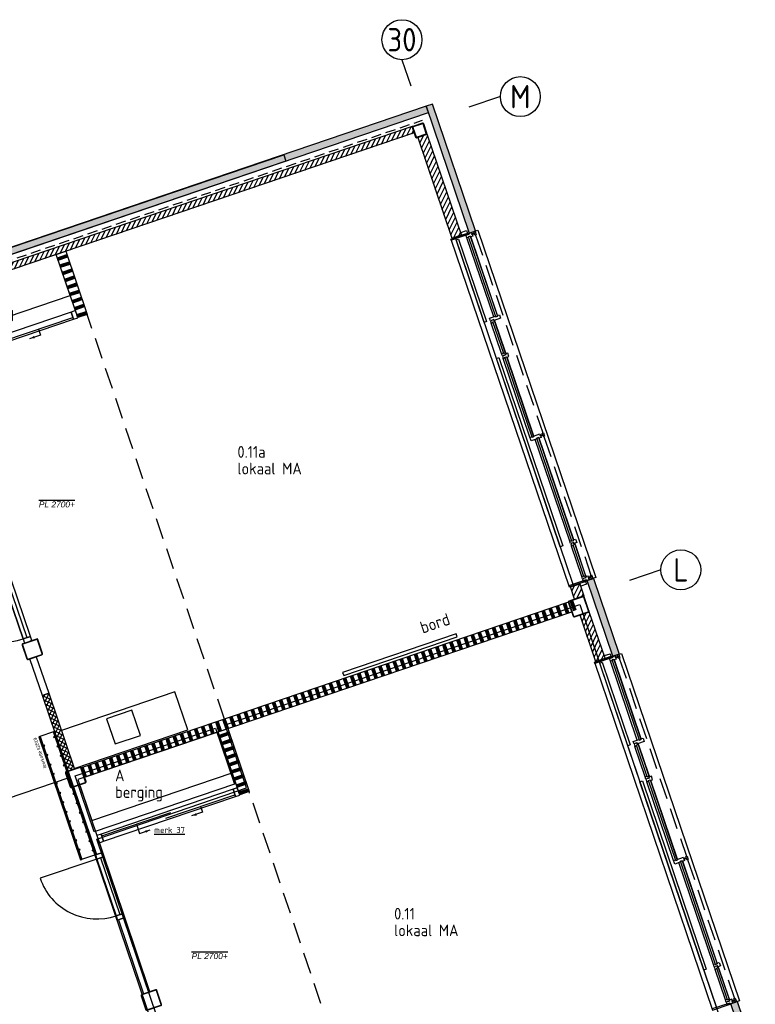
# Model space of a CAD drawing. Header units: millimetres. Extents: x -30480 to 214890, y -181324 to 108676.
# Tile 13 of 48: x 44248 to 55294, y -125014 to -110236. Entities that reach past the tile are written whole.
import ezdxf
from ezdxf.enums import TextEntityAlignment as Align
from ezdxf.xclip import XClip

# ---------------------------------------------------------------- set-up
doc = ezdxf.new("R2010")
doc.units = ezdxf.units.MM
doc.header["$LTSCALE"] = 100
doc.header["$XCLIPFRAME"] = 2
for name, pattern in [('082403 X-ref$0$DASHDOT2', [12.7, 6.35, -3.175, 0, -3.175]), ('082403 X-ref$0$DASHED', [0.75, 0.5, -0.25]), ('082403 X-ref$0$DASHED2', [9.525, 6.35, -3.175]), ('082403 X-ref$0$HIDDEN2', [4.7625, 3.175, -1.5875])]:
    doc.linetypes.add(name, pattern=pattern)
for name, color, linetype in [('082403 X-ref$0$bib', 253, 'Continuous'), ('082403 X-ref$0$BiKoz-Draai-Az', 253, 'Continuous'), ('082403 X-ref$0$BiKoz-Hout-Az', 253, 'Continuous'), ('082403 X-ref$0$BiKoz-Hout-Drs', 253, 'Continuous'), ('082403 X-ref$0$BiWand-Alg-Arc', 8, 'Continuous'), ('082403 X-ref$0$BiWand-Bakst-Drs', 253, 'Continuous'), ('082403 X-ref$0$BiWand-Syst-Drs', 253, 'Continuous'), ('082403 X-ref$0$BuKoz-Alum-Az', 253, 'Continuous'), ('082403 X-ref$0$BuWand-Alg-Arc', 253, 'Continuous'), ('082403 X-ref$0$BuWand-Bakst-Drs', 253, 'Continuous'), ('082403 X-ref$0$Construct-Beton-Drs', 253, 'Continuous'), ('082403 X-ref$0$Construct-Staal-Drs', 253, 'Continuous'), ('082403 X-ref$0$DIM25', 8, 'Continuous'), ('082403 X-ref$0$Hulplaag-Alg-Az', 253, 'Continuous'), ('082403 X-ref$0$Inricht-Alg-Az', 253, 'Continuous'), ('082403 X-ref$0$kozijn', 8, 'Continuous'), ('082403 X-ref$0$kozijn1', 8, 'Continuous'), ('082403 X-ref$0$MTXT18-100', 253, 'Continuous'), ('082403 X-ref$0$MTXT25-1', 253, 'Continuous'), ('082403 X-ref$0$MTXT35-1', 253, 'Continuous'), ('082403 X-ref$0$nieuw uitzet', 253, 'Continuous'), ('082403 X-ref$0$Plafond-Hout-Drs', 8, 'Continuous'), ('082403 X-ref$0$Stramien-Alg-Az', 9, '082403 X-ref$0$DASHDOT2'), ('082403 X-ref$0$Stramien-Alg-Drs', 8, 'Continuous'), ('082403 X-ref$0$Stramien-Alg-Txt', 253, 'Continuous'), ('082403 X-ref$0$TXT18', 253, 'Continuous')]:
    doc.layers.add(name, color=color, linetype=linetype)
doc.layers.add('082403 X-ref$0$Opp ma', color=8, linetype='Continuous', plot=False)
doc.styles.add('082403 X-ref$0$BOS', font='isocp.shx')
doc.styles.add('082403 X-ref$0$BOS3', font='isocp.shx')
doc.styles.add('082403 X-ref$0$Standard', font='isocp.shx')

# ---------------------------------------------------------------- blocks, each defined once
blk = doc.blocks.new('082403 X-ref$0$binkozdeur1034')
at = {"layer": '082403 X-ref$0$BiKoz-Draai-Az'}
blk.add_lwpolyline([(967, 0), (67, 0), (67, -900, 0.414214)], format="xyb", close=True, dxfattribs=at)
at = {"layer": '082403 X-ref$0$BiKoz-Hout-Az'}
blk.add_line((67, 57), (967, 57), dxfattribs=at)
blk.add_lwpolyline([(67, 0), (967, 0), (967, 114), (67, 114)], close=True, dxfattribs=at)
at = {"layer": '082403 X-ref$0$BiKoz-Hout-Drs'}
for points in [[(0, 0), (67, 0), (67, 114), (0, 114)], [(967, 0), (1034, 0), (1034, 114), (967, 114)]]:
    blk.add_lwpolyline(points, close=True, dxfattribs=at)
blk = doc.blocks.new('082403 X-ref$0$kapstok leerkotte 25x')
at = {"layer": '082403 X-ref$0$Inricht-Alg-Az'}
for points in [[(20, 1950), (0, 1950)], [(0, 1950), (250, 1950)], [(230, 0), (230, 1950)], [(230, 1950), (250, 1950)], [(250, 0), (250, 1950)], [(0, 0), (250, 0)]]:
    blk.add_lwpolyline(points, dxfattribs=at)
at = {"layer": '082403 X-ref$0$Inricht-Alg-Az', "color": 9}
for points in [[(20, 1950), (20, 0), (0, 0), (0, 1950)], [(20, 1870), (40, 1870), (40, 1880), (20, 1880)], [(20, 1720), (40, 1720), (40, 1730), (20, 1730)], [(20, 1570), (40, 1570), (40, 1580), (20, 1580)], [(20, 1420), (40, 1420), (40, 1430), (20, 1430)], [(20, 1270), (40, 1270), (40, 1280), (20, 1280)], [(20, 1120), (40, 1120), (40, 1130), (20, 1130)], [(20, 970), (40, 970), (40, 980), (20, 980)], [(20, 820), (40, 820), (40, 830), (20, 830)], [(20, 670), (40, 670), (40, 680), (20, 680)], [(20, 520), (40, 520), (40, 530), (20, 530)], [(20, 370), (40, 370), (40, 380), (20, 380)], [(20, 220), (40, 220), (40, 230), (20, 230)], [(20, 70), (40, 70), (40, 80), (20, 80)]]:
    blk.add_lwpolyline(points, close=True, dxfattribs=at)
blk.add_lwpolyline([(20, 0), (20, 1950)], dxfattribs=at)
at = {"layer": '082403 X-ref$0$Inricht-Alg-Az'}
for points in [[(230, 1950), (230, 0), (250, 0), (250, 1950)], [(210, 1795), (230, 1795), (230, 1805), (210, 1805)], [(210, 1645), (230, 1645), (230, 1655), (210, 1655)], [(210, 1495), (230, 1495), (230, 1505), (210, 1505)], [(210, 1345), (230, 1345), (230, 1355), (210, 1355)], [(210, 1195), (230, 1195), (230, 1205), (210, 1205)], [(210, 1045), (230, 1045), (230, 1055), (210, 1055)], [(210, 895), (230, 895), (230, 905), (210, 905)], [(210, 745), (230, 745), (230, 755), (210, 755)], [(210, 595), (230, 595), (230, 605), (210, 605)], [(210, 445), (230, 445), (230, 455), (210, 455)], [(210, 295), (230, 295), (230, 305), (210, 305)], [(210, 145), (230, 145), (230, 155), (210, 155)]]:
    blk.add_lwpolyline(points, close=True, dxfattribs=at)
at = {"layer": '082403 X-ref$0$Hulplaag-Alg-Az', "insert": (337, 471), "char_height": 50, "width": 1235.48, "attachment_point": 1, "rotation": 270, "style": '082403 X-ref$0$Standard'}
blk.add_mtext('{\\fArial|b0|i0|c0|p34;leerkotte k2519}', dxfattribs=at)
blk = doc.blocks.new('082403 X-ref$0$binkozschuif')
at = {"layer": '082403 X-ref$0$BiKoz-Hout-Az', "linetype": 'Continuous'}
for p, q in [((67, 85), (1163, 85)), ((1063, 28), (2158, 28))]:
    blk.add_line(p, q, dxfattribs=at)
at = {"layer": '082403 X-ref$0$BiKoz-Hout-Az'}
for p, q in [((615, 85), (615, -65)), ((1610, 28), (1610, -65)), ((615, -65), (785, -65)), ((1610, -65), (1440, -65))]:
    blk.add_line(p, q, dxfattribs=at)
blk.add_lwpolyline([(67, 0), (2158, 0), (2158, 114), (67, 114)], close=True, dxfattribs=at)
for points in [[(785, -65, 0, 37.5, 0), (710, -65, 37.5, 37.5, 0)], [(1440, -65, 0, 37.5, 0), (1515, -65, 37.5, 37.5, 0)]]:
    blk.add_lwpolyline(points, format="xyseb", dxfattribs=at)
at = {"layer": '082403 X-ref$0$BiKoz-Hout-Drs'}
for points in [[(0, 0), (67, 0), (67, 114), (0, 114)], [(2158, 0), (2225, 0), (2225, 114), (2158, 114)]]:
    blk.add_lwpolyline(points, close=True, dxfattribs=at)
blk = doc.blocks.new('082403 X-ref$0$spoelblok1800x600')
at = {"layer": '082403 X-ref$0$Inricht-Alg-Az', "linetype": 'Continuous'}
blk.add_lwpolyline([(1800, 0), (1800, 600), (0, 600), (0, 0)], close=True, dxfattribs=at)
at = {"layer": '082403 X-ref$0$Inricht-Alg-Az', "linetype": 'Continuous', "ltscale": 0.5}
blk.add_lwpolyline([(700, 50), (1100, 50), (1100, 450), (700, 450)], close=True, dxfattribs=at)
blk = doc.blocks.new('082403 X-ref$0$dtboord02')
at = {"layer": '082403 X-ref$0$Inricht-Alg-Az'}
blk.add_lwpolyline([(0, -50), (1800, -50), (1800, 0), (0, 0)], close=True, dxfattribs=at)
at = {"layer": '082403 X-ref$0$MTXT18-100', "style": '082403 X-ref$0$BOS3'}
blk.add_text('bord', height=180, rotation=180, dxfattribs=at).set_placement((475, -212))
blk = doc.blocks.new('082403 X-ref$0$_K180x10')
at = {"layer": '082403 X-ref$0$Construct-Staal-Drs'}
for points in [[(75, 90), (-75, 90, 0.414214), (-90, 75), (-90, -75, 0.414214), (-75, -90), (75, -90, 0.414214), (90, -75), (90, 75, 0.414214)], [(75, 80), (-75, 80, 0.414214), (-80, 75), (-80, -75, 0.414214), (-75, -80), (75, -80, 0.414214), (80, -75), (80, 75, 0.414214)]]:
    blk.add_lwpolyline(points, format="xyb", close=True, dxfattribs=at)
blk = doc.blocks.new('082403 X-ref$0$ruimtenummer met m2_1')
at = {"layer": '082403 X-ref$0$MTXT25-1', "style": '082403 X-ref$0$BOS'}
blk.add_attdef('OPPERVLAKTE', (0, 498), '', height=250, dxfattribs=at)
at = {"layer": '082403 X-ref$0$MTXT35-1', "style": '082403 X-ref$0$BOS'}
for tag, p in [('RUIMTENUMMER', (-8, 1448)), ('RUIMTENAAM', (-8, 948))]:
    blk.add_attdef(tag, p, '', height=350, dxfattribs=at)
blk = doc.blocks.new('*U79')
at = {"layer": '082403 X-ref$0$Construct-Staal-Drs'}
for points in [[(110, 125), (-110, 125, 0.4142136), (-125, 110), (-125, -110, 0.4142136), (-110, -125), (110, -125, 0.4142136), (125, -110), (125, 110, 0.4142136)], [(110, 118.7), (-110, 118.7, 0.4142136), (-118.7, 110), (-118.7, -110, 0.4142136), (-110, -118.7), (110, -118.7, 0.4142136), (118.7, -110), (118.7, 110, 0.4142136)]]:
    blk.add_lwpolyline(points, format="xyb", close=True, dxfattribs=at)
blk = doc.blocks.new('082403 X-ref')
at = {"layer": '082403 X-ref$0$BiWand-Alg-Arc'}
h = blk.add_hatch(dxfattribs=at)
h.set_pattern_fill('SWAND', color=8, angle=90, style=0)
h.set_pattern_definition([(198.75, (-2439.07, 7092.38), (36.16194, -106.52964), []), (198.75, (-2441.08, 7098.3), (36.16194, -106.52964), []), (198.75, (-2443.09, 7104.21), (36.16194, -106.52964), []), (198.75, (-2445.1, 7110.13), (36.16194, -106.52964), []), (198.75, (-2447.11, 7116.05), (36.16194, -106.52964), []), (198.75, (-2449.12, 7121.97), (36.16194, -106.52964), []), (198.75, (-2451.13, 7127.89), (36.16194, -106.52964), [])])
h.paths.add_polyline_path([(-4506, 59801), (-4649, 59753), (-4327, 58806), (-4185, 58854)])
h = blk.add_hatch(dxfattribs=at)
h.set_pattern_fill('SWAND', color=8, style=0)
h.set_pattern_definition([(108.75, (-3927.79, -1333.3), (-106.52964, -36.16194), []), (108.75, (-3921.87, -1331.3), (-106.52964, -36.16194), []), (108.75, (-3915.95, -1329.29), (-106.52964, -36.16194), []), (108.75, (-3910.03, -1327.28), (-106.52964, -36.16194), []), (108.75, (-3904.11, -1325.27), (-106.52964, -36.16194), []), (108.75, (-3898.19, -1323.26), (-106.52964, -36.16194), []), (108.75, (-3892.28, -1321.25), (-106.52964, -36.16194), [])])
h.paths.add_polyline_path([(-4273, 52050), (-4224, 51908), (3157, 54414), (3109, 54556)])
h = blk.add_hatch(dxfattribs=at)
h.set_pattern_fill('_USER', color=8, scale=50, angle=63.75, style=0, double=1, pattern_type=0)
h.set_pattern_definition([(63.75, (4556.337, 3004.01), (-44.843637, 22.114435), []), (153.75, (4556.337, 3004.01), (-22.114435, -44.843637), [])])
h.paths.add_polyline_path([(-4762, 53167), (-4857, 53135), (-4471, 51998), (-4377, 52030)])
h = blk.add_hatch(dxfattribs=at)
h.set_pattern_fill('SWAND', color=8, angle=90, style=0)
h.set_pattern_definition([(18.75, (18703.96, 6280.5), (36.16194, -106.52964), []), (18.75, (18701.95, 6286.41), (36.16194, -106.52964), []), (18.75, (18699.94, 6292.33), (36.16194, -106.52964), []), (18.75, (18697.93, 6298.25), (36.16194, -106.52964), []), (18.75, (18695.92, 6304.17), (36.16194, -106.52964), []), (18.75, (18693.91, 6310.09), (36.16194, -106.52964), []), (18.75, (18691.9, 6316), (36.16194, -106.52964), [])])
h.paths.add_polyline_path([(-2217, 52589), (-2075, 52638), (-1753, 51691), (-1895, 51642)])
at = {"layer": '082403 X-ref$0$BuWand-Alg-Arc'}
for points in [[(-1232, 61251), (-1200, 61156), (939, 61882), (906, 61977)], [(-1232, 61251), (-1200, 61156), (939, 61882), (906, 61977)], [(907, 61977), (1552, 60075), (1647, 60107), (1001, 62009)], [(-6972, 59302), (-6940, 59207), (-1200, 61156), (-1232, 61251)], [(3708, 53723), (3803, 53755), (3417, 54892), (3322, 54859)], [(5753, 47699), (5848, 47731), (5573, 48540), (5479, 48507)]]:
    blk.add_hatch(color=8, dxfattribs=at).paths.add_polyline_path(points)
h = blk.add_hatch(dxfattribs=at)
h.set_pattern_fill('ANSI31', color=8, scale=18, angle=18.75, style=0)
h.set_pattern_definition([(63.75, (-2410.796, 7101.976), (-51.25628, 25.2768), [])])
h.paths.add_polyline_path([(-6712, 59158), (-6680, 59063), (725, 61577), (693, 61672)])
h = blk.add_hatch(dxfattribs=at)
h.set_pattern_fill('ANSI31', color=8, scale=18, style=0)
h.set_pattern_definition([(63.75, (20331.633, 6711.57), (-51.256277, 25.2768), [])])
h.paths.add_polyline_path([(1293, 59998), (1435, 60046), (921, 61559), (779, 61511)])
h = blk.add_hatch(dxfattribs=at)
h.set_pattern_fill('ANSI31', color=8, scale=18, style=0)
h.set_pattern_definition([(63.75, (0.947, 0.32), (-51.25628, 25.2768), [])])
h.paths.add_polyline_path([(3274, 54628), (3132, 54579), (3070, 54763), (3212, 54811)])
h = blk.add_hatch(dxfattribs=at)
h.set_pattern_fill('ANSI31', color=8, scale=18, style=0)
h.set_pattern_definition([(63.75, (22742.43, -390.404), (-51.256277, 25.2768), [])])
h.paths.add_polyline_path([(3355, 54391), (3213, 54343), (3449, 53646), (3591, 53694)])
at = {"color": 8}
blk.add_line((3355, 54391), (3274, 54628), dxfattribs=at)
at = {"layer": '082403 X-ref$0$BiKoz-Hout-Drs', "color": 8}
for points in [[(-5044, 53684), (-4949, 53716), (-4762, 53167), (-4857, 53135)], [(-4047, 50747), (-3952, 50780), (-4296, 51794), (-4391, 51762)], [(-3337, 48656), (-3242, 48688), (-3620, 49800), (-3714, 49768)]]:
    blk.add_lwpolyline(points, close=True, dxfattribs=at)
at = {"layer": '082403 X-ref$0$BiWand-Bakst-Drs', "color": 8}
for p, q in [((693, 61672), (-6721, 59155)), ((725, 61577), (693, 61672)), ((725, 61577), (-6689, 59060))]:
    blk.add_line(p, q, dxfattribs=at)
at = {"layer": '082403 X-ref$0$BiWand-Syst-Drs', "color": 8}
for points in [[(-4649, 59753), (-4506, 59801), (-4185, 58854), (-4327, 58806)], [(-4224, 51908), (3091, 54391), (3043, 54533), (-4273, 52050)], [(-2217, 52589), (-2075, 52638), (-1753, 51691), (-1895, 51642)]]:
    blk.add_lwpolyline(points, close=True, dxfattribs=at)
at = {"layer": '082403 X-ref$0$BuKoz-Alum-Az', "color": 8}
for p, q in [((1340, 60014), (3109, 54804)), ((3530, 53563), (5271, 48434))]:
    blk.add_line(p, q, dxfattribs=at)
at = {"layer": '082403 X-ref$0$BuWand-Bakst-Drs', "color": 8}
for points in [[(-6940, 59207), (939, 61882), (906, 61977), (-6972, 59302)], [(1647, 60107), (1001, 62009), (907, 61977), (1552, 60075)], [(1435, 60046), (921, 61559), (779, 61511), (1293, 59998)], [(-6972, 59302), (-1232, 61251), (-1200, 61156), (-6940, 59207)], [(3708, 53723), (3322, 54859), (3417, 54892), (3803, 53755)], [(3132, 54579), (3070, 54763), (3212, 54811), (3274, 54628)], [(3591, 53694), (3355, 54391), (3213, 54343), (3449, 53646)], [(5753, 47699), (5479, 48507), (5573, 48540), (5848, 47731)]]:
    blk.add_lwpolyline(points, close=True, dxfattribs=at)
at = {"layer": '082403 X-ref$0$Construct-Beton-Drs', "color": 8, "linetype": '082403 X-ref$0$DASHED', "ltscale": 3}
blk.add_line((-6730, 59195), (850, 61768), dxfattribs=at)
at = {"layer": '082403 X-ref$0$DIM25', "color": 8, "linetype": '082403 X-ref$0$DASHED2', "ltscale": 0.01}
for p, q in [((1637, 60070), (1585, 60052)), ((2663, 57048), (2611, 57030)), ((3387, 54915), (3335, 54897)), ((3793, 53718), (3741, 53700)), ((4819, 50696), (4767, 50678)), ((5543, 48563), (5491, 48545))]:
    blk.add_line(p, q, dxfattribs=at)
at = {"layer": '082403 X-ref$0$Inricht-Alg-Az', "color": 8}
for points in [[(-6546, 58422), (-4440, 59137), (-4649, 59753), (-6755, 59038)], [(-4115, 51259), (-2008, 51974), (-2217, 52589), (-4323, 51874)]]:
    blk.add_lwpolyline(points, close=True, dxfattribs=at)
at = {"layer": '082403 X-ref$0$kozijn', "color": 8, "linetype": '082403 X-ref$0$HIDDEN2'}
for p, q in [((1648, 60045), (2656, 57074)), ((2674, 57023), (3380, 54941)), ((3804, 53693), (4812, 50722)), ((4830, 50671), (5536, 48589))]:
    blk.add_line(p, q, dxfattribs=at)
at = {"layer": '082403 X-ref$0$kozijn', "color": 8}
for points in [[(1552, 60075), (1683, 60119), (3453, 54904), (3322, 54859)], [(1278, 59985), (1278, 59985), (3051, 54764), (3051, 54764)], [(2571, 56988), (2568, 56998), (2592, 57006), (2595, 56996)], [(2595, 56996), (2592, 57006), (2568, 56998), (2571, 56988)], [(3708, 53723), (3839, 53767), (5609, 48552), (5479, 48507)], [(3435, 53633), (3435, 53633), (5207, 48412), (5207, 48412)], [(4728, 50636), (4724, 50646), (4748, 50654), (4751, 50644)], [(4751, 50644), (4748, 50654), (4724, 50646), (4728, 50636)]]:
    blk.add_lwpolyline(points, dxfattribs=at)
for points in [[(1393, 59985), (1813, 58746), (1775, 58733), (1355, 59972)], [(1997, 58205), (2956, 55379), (2918, 55366), (1959, 58192)], [(2481, 56957), (2477, 56972), (2464, 57009), (2493, 57018), (2496, 57009), (2519, 57017), (2516, 57026), (2613, 57059), (2630, 57008), (2595, 56996), (2592, 57006), (2568, 56998), (2571, 56988)], [(2653, 57052), (2658, 57038), (2624, 57027), (2619, 57041)], [(3297, 54847), (3312, 54804), (3226, 54775), (3212, 54818)], [(3549, 53633), (3969, 52394), (3932, 52381), (3511, 53620)], [(4153, 51853), (5112, 49027), (5074, 49014), (4115, 51840)], [(4638, 50605), (4633, 50620), (4620, 50657), (4649, 50666), (4652, 50657), (4676, 50665), (4672, 50674), (4769, 50707), (4786, 50656), (4751, 50644), (4748, 50654), (4724, 50646), (4728, 50636)], [(4809, 50700), (4814, 50686), (4780, 50675), (4775, 50689)]]:
    blk.add_lwpolyline(points, close=True, dxfattribs=at)
at = {"layer": '082403 X-ref$0$kozijn1', "color": 8}
for p, q in [((1919, 58817), (1517, 60001)), ((1977, 58837), (1576, 60021)), ((2037, 58267), (1882, 58722)), ((2096, 58287), (1941, 58742)), ((2464, 57009), (2062, 58192)), ((2523, 57028), (2121, 58212)), ((3062, 55450), (2543, 56978)), ((3121, 55470), (2602, 56998)), ((3242, 54921), (3087, 55376)), ((3300, 54940), (3146, 55395)), ((4075, 52465), (3673, 53649)), ((4134, 52485), (3732, 53669)), ((4193, 51915), (4039, 52370)), ((4252, 51935), (4097, 52390)), ((4620, 50657), (4218, 51840)), ((4679, 50676), (4277, 51860)), ((5218, 49098), (4699, 50626)), ((5277, 49118), (4758, 50646)), ((5398, 48569), (5243, 49024)), ((5456, 48588), (5302, 49043))]:
    blk.add_line(p, q, dxfattribs=at)
for points in [[(1541, 60075), (1547, 60058), (1284, 59968), (1278, 59985)], [(1510, 60113), (1524, 60070), (1439, 60041), (1425, 60084)], [(1503, 60043), (1503, 60043), (1549, 60058), (1546, 60068), (1587, 60082), (1604, 60030), (1569, 60019), (1566, 60028), (1542, 60020), (1545, 60011), (1517, 60001)], [(1566, 60028), (1974, 58825), (1950, 58817), (1542, 60020)], [(1627, 60075), (1632, 60061), (1598, 60049), (1593, 60063)], [(1640, 60100), (1657, 60048), (1638, 60042), (1621, 60093)], [(1870, 58759), (1857, 58796), (1947, 58827), (1950, 58817), (1974, 58825), (1971, 58835), (2006, 58847), (2023, 58796), (1924, 58762), (1919, 58776)], [(1870, 58759), (1882, 58722), (1911, 58732), (1908, 58741), (1931, 58749), (1935, 58739), (1941, 58742), (1934, 58762), (1920, 58757), (1915, 58774)], [(1931, 58749), (2092, 58275), (2069, 58267), (1908, 58741)], [(2050, 58230), (2037, 58266), (2066, 58276), (2069, 58267), (2092, 58275), (2089, 58284), (2096, 58287), (2103, 58266), (2089, 58262), (2094, 58245)], [(2050, 58229), (2062, 58192), (2091, 58202), (2088, 58211), (2111, 58219), (2114, 58210), (2149, 58222), (2132, 58273), (2094, 58260), (2099, 58246)], [(2111, 58219), (2519, 57017), (2496, 57009), (2088, 58211)], [(2666, 57077), (2683, 57026), (2664, 57019), (2647, 57071)], [(2592, 57006), (3117, 55458), (3093, 55450), (2568, 56998)], [(3074, 55413), (3062, 55450), (3090, 55460), (3093, 55450), (3117, 55458), (3114, 55468), (3149, 55480), (3166, 55428), (3129, 55416), (3124, 55430)], [(3075, 55412), (3087, 55376), (3115, 55385), (3112, 55395), (3136, 55403), (3139, 55393), (3146, 55395), (3139, 55416), (3125, 55411), (3119, 55428)], [(3136, 55403), (3297, 54929), (3273, 54921), (3112, 55395)], [(3314, 54853), (3308, 54870), (3045, 54781), (3051, 54764)], [(3254, 54884), (3242, 54920), (3270, 54930), (3273, 54921), (3297, 54929), (3294, 54938), (3300, 54940), (3307, 54920), (3293, 54915), (3299, 54899)], [(3254, 54883), (3264, 54855), (3292, 54865), (3292, 54865), (3310, 54871), (3313, 54862), (3354, 54875), (3337, 54927), (3299, 54914), (3304, 54900)], [(3382, 54905), (3377, 54920), (3343, 54908), (3348, 54894)], [(3390, 54945), (3407, 54893), (3388, 54887), (3371, 54938)], [(3697, 53723), (3703, 53706), (3440, 53616), (3435, 53633)], [(3666, 53761), (3680, 53718), (3595, 53689), (3581, 53732)], [(3659, 53691), (3659, 53691), (3705, 53706), (3702, 53716), (3743, 53730), (3760, 53678), (3725, 53667), (3722, 53676), (3698, 53668), (3702, 53659), (3673, 53649)], [(3722, 53676), (4130, 52473), (4107, 52465), (3698, 53668)], [(3783, 53723), (3788, 53709), (3754, 53697), (3749, 53711)], [(3796, 53748), (3813, 53696), (3794, 53690), (3777, 53741)], [(4026, 52407), (4013, 52444), (4103, 52475), (4107, 52465), (4130, 52473), (4127, 52483), (4162, 52495), (4179, 52444), (4080, 52410), (4075, 52424)], [(4026, 52407), (4039, 52370), (4067, 52380), (4064, 52389), (4088, 52397), (4091, 52387), (4097, 52390), (4091, 52410), (4076, 52405), (4071, 52422)], [(4088, 52397), (4249, 51923), (4225, 51915), (4064, 52389)], [(4206, 51878), (4193, 51914), (4222, 51924), (4225, 51915), (4249, 51923), (4245, 51932), (4252, 51935), (4259, 51914), (4245, 51910), (4250, 51893)], [(4206, 51877), (4219, 51840), (4247, 51850), (4244, 51859), (4267, 51867), (4271, 51858), (4306, 51870), (4288, 51921), (4251, 51908), (4255, 51894)], [(4267, 51867), (4676, 50665), (4652, 50657), (4244, 51859)], [(4822, 50725), (4839, 50674), (4820, 50667), (4803, 50719)], [(4748, 50654), (5273, 49106), (5250, 49098), (4724, 50646)], [(5231, 49061), (5218, 49098), (5246, 49108), (5250, 49098), (5273, 49106), (5270, 49116), (5305, 49128), (5323, 49076), (5285, 49064), (5280, 49078)], [(5231, 49060), (5243, 49024), (5272, 49033), (5268, 49043), (5292, 49051), (5295, 49041), (5302, 49043), (5295, 49064), (5281, 49059), (5275, 49076)], [(5292, 49051), (5453, 48577), (5429, 48569), (5268, 49043)], [(5470, 48501), (5464, 48518), (5201, 48429), (5207, 48412)], [(5410, 48532), (5398, 48568), (5426, 48578), (5429, 48569), (5453, 48577), (5450, 48586), (5456, 48588), (5463, 48568), (5449, 48563), (5455, 48547)], [(5411, 48531), (5420, 48503), (5448, 48513), (5448, 48513), (5466, 48519), (5470, 48510), (5510, 48523), (5493, 48575), (5455, 48562), (5460, 48548)], [(5538, 48553), (5533, 48568), (5499, 48556), (5504, 48542)], [(5546, 48593), (5563, 48541), (5544, 48535), (5527, 48586)]]:
    blk.add_lwpolyline(points, close=True, dxfattribs=at)
at = {"layer": '082403 X-ref$0$nieuw uitzet', "color": 8}
blk.add_line((-5029, 53953), (-5048, 53946), dxfattribs=at)
blk.add_lwpolyline([(-4857, 53135), (-4857, 53135), (-4762, 53167), (-4377, 52030), (-4471, 51998), (-4857, 53135)], dxfattribs=at)
at = {"layer": '082403 X-ref$0$Opp ma'}
for points in [[(-4041, 50980), (-1793, 51746), (-2115, 52693), (3212, 54501), (3655, 53196), (5462, 47872), (254, 46104), (-116, 47193), (-2483, 46390), (-2623, 46801), (-2639, 46848)], [(-4364, 51929), (-2257, 52644), (-1971, 51803), (-4078, 51088)], [(-3437, 42169), (-1894, 37624), (-4735, 36659), (-2606, 30386), (2281, 32045), (-236, 39459), (1733, 40128), (-162, 45710), (-2131, 45041), (-4458, 51897), (-9345, 50239), (-8335, 47265), (-5494, 48230), (-3952, 43684), (-6792, 42720), (-7017, 43383), (-8911, 42740), (-7947, 39899), (-6053, 40542), (-6278, 41205), (-3437, 42169)]]:
    blk.add_lwpolyline(points, close=True, dxfattribs=at)
at = {"layer": '082403 X-ref$0$Plafond-Hout-Drs', "color": 8, "linetype": '082403 X-ref$0$HIDDEN2'}
for p, q in [((-2123, 52780), (-4185, 58854)), ((-215, 47160), (-1753, 51691))]:
    blk.add_line(p, q, dxfattribs=at)
at = {"layer": '082403 X-ref$0$Stramien-Alg-Az'}
for p, q in [((542, 62677), (675, 62286)), ((2019, 62122), (1547, 61962)), ((4430, 55020), (3959, 54860))]:
    blk.add_line(p, q, dxfattribs=at)
at = {"layer": '082403 X-ref$0$Stramien-Alg-Drs'}
for centre in [(542, 62977), (2319, 62122), (4730, 55020)]:
    blk.add_circle(centre, 300, dxfattribs=at)
at = {"layer": '082403 X-ref$0$bib', "color": 8}
for name, p, rotation in [('082403 X-ref$0$_K180x10', (807, 61615), 18.74999999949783), ('082403 X-ref$0$binkozschuif', (-6433, 58088), 18.74999999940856), ('082403 X-ref$0$binkozdeur1034', (-5456, 54900), 288.7499999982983), ('*U79', (3196, 54469), 18.75000000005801), ('082403 X-ref$0$dtboord02', (1371, 54013), 198.7500000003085), ('*U79', (-5008, 53828), 18.75000000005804), ('082403 X-ref$0$spoelblok1800x600', (-2868, 53187), 198.7499999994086), ('082403 X-ref$0$kapstok leerkotte 25x', (-4674, 52594), 198.7499999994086), ('*U79', (-4356, 51906), 18.75000000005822), ('082403 X-ref$0$binkozschuif', (-4001, 50925), 18.74999999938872), ('082403 X-ref$0$binkozdeur1034', (-4060, 50743), 288.7499999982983), ('*U79', (-3221, 48563), 18.75000000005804)]:
    blk.add_blockref(name, p, dxfattribs=dict(at, rotation=rotation))
ref = blk.add_blockref('082403 X-ref$0$ruimtenummer met m2_1', (-5996, 58320), dxfattribs=dict(at, xscale=0.5, yscale=0.5, zscale=0.5))
ref.add_attrib('RUIMTENUMMER', 'A', (-6000, 59045), dxfattribs={"layer": '082403 X-ref$0$MTXT35-1', "height": 175, "style": '082403 X-ref$0$BOS'})
ref.add_attrib('RUIMTENAAM', 'berging', (-6000, 58795), dxfattribs={"layer": '082403 X-ref$0$MTXT35-1', "height": 175, "style": '082403 X-ref$0$BOS'})
ref = blk.add_blockref('082403 X-ref$0$ruimtenummer met m2_1', (-1925, 55979), dxfattribs=dict(at, xscale=0.5, yscale=0.5, zscale=0.5))
ref.add_attrib('RUIMTENUMMER', '0.11a', (-1929, 56703), dxfattribs={"layer": '082403 X-ref$0$MTXT35-1', "height": 175, "style": '082403 X-ref$0$BOS'})
ref.add_attrib('RUIMTENAAM', 'lokaal MA', (-1929, 56453), dxfattribs={"layer": '082403 X-ref$0$MTXT35-1', "height": 175, "style": '082403 X-ref$0$BOS'})
ref = blk.add_blockref('082403 X-ref$0$ruimtenummer met m2_1', (-3763, 51123), dxfattribs=dict(at, xscale=0.5, yscale=0.5, zscale=0.5))
ref.add_attrib('RUIMTENUMMER', 'A', (-3766, 51847), dxfattribs={"layer": '082403 X-ref$0$MTXT35-1', "height": 175, "style": '082403 X-ref$0$BOS'})
ref.add_attrib('RUIMTENAAM', 'berging', (-3766, 51597), dxfattribs={"layer": '082403 X-ref$0$MTXT35-1', "height": 175, "style": '082403 X-ref$0$BOS'})
ref = blk.add_blockref('082403 X-ref$0$ruimtenummer met m2_1', (428, 49048), dxfattribs=dict(at, xscale=0.5, yscale=0.5, zscale=0.5))
ref.add_attrib('RUIMTENUMMER', '0.11', (424, 49772), dxfattribs={"layer": '082403 X-ref$0$MTXT35-1', "height": 175, "style": '082403 X-ref$0$BOS'})
ref.add_attrib('RUIMTENAAM', 'lokaal MA', (424, 49522), dxfattribs={"layer": '082403 X-ref$0$MTXT35-1', "height": 175, "style": '082403 X-ref$0$BOS'})
at = {"layer": '082403 X-ref$0$Stramien-Alg-Txt', "style": '082403 X-ref$0$Standard'}
for s, p in [('30', (542, 62977)), ('M', (2319, 62122)), ('L', (4730, 55020))]:
    blk.add_text(s, height=350, dxfattribs=at).set_placement(p, align=Align.MIDDLE)
at = {"layer": '082403 X-ref$0$TXT18', "color": 8, "char_height": 90, "width": 612.16, "attachment_point": 1, "style": '082403 X-ref$0$BOS3'}
for s, insert in [('{\\fArial|b0|i1|c0|p34;\\OPL 2700+}', (-4911, 56047)), ('{\\Lmerk 37}', (-3178, 51160)), ('{\\fArial|b0|i1|c0|p34;\\OPL 2700+}', (-2617, 49268))]:
    blk.add_mtext(s, dxfattribs=dict(at, insert=insert))

msp = doc.modelspace()

# ---------------------------------------------------------------- block references
ref = msp.add_blockref('082403 X-ref', (49446, -173513))
XClip(ref).set_block_clipping_path([(-24555.726573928, -7811.8301967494), (165444.273426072, 82188.1698032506)])

doc.saveas('drawing.dxf')
